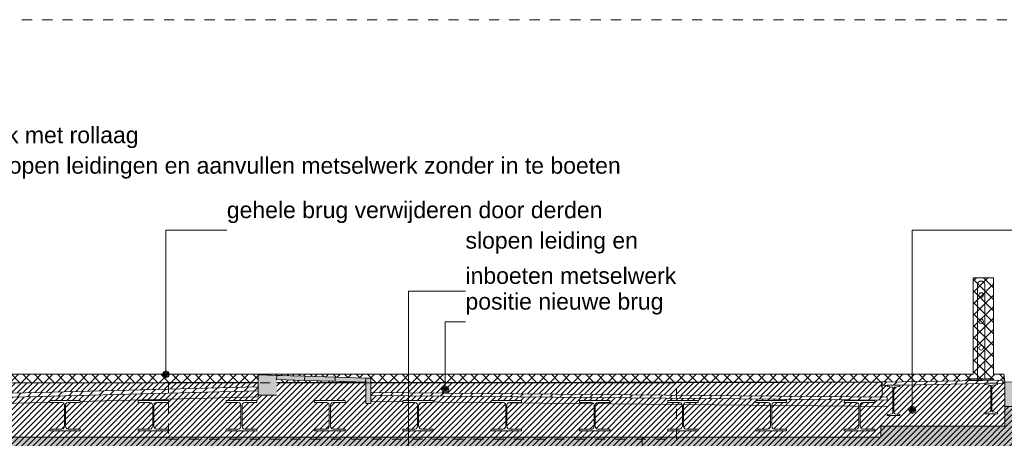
# Model space of a CAD drawing. Extents: x -251883 to 250656, y 0 to 909157.
# Tile 46 of 70: x -2272 to 7424, y 547610 to 551729. Entities that reach past the tile are written whole.
import ezdxf

# ---------------------------------------------------------------- set-up
doc = ezdxf.new("R2010")
doc.units = 0
doc.header["$MEASUREMENT"] = 0
doc.linetypes.add('DASHED', pattern=[200, 100, -100])
doc.layers.add('A-0070-SYMBOOL', color=8, linetype='Continuous')
doc.layers.add('A-0250-PROFIEL', color=1, linetype='Continuous')
pattern_1 = [(225, (0, 0), (49.497475, -49.497475), [])]

# ---------------------------------------------------------------- blocks, each defined once
blk = doc.blocks.new('M-MAATREGELEN_467')
at = {"linetype": 'Continuous', "lineweight": 5}
h = blk.add_hatch(dxfattribs=at)
h.set_pattern_fill('@AV103', color=213, style=0, pattern_type=0)
h.set_pattern_definition([(135, (0, 0), (-56.568542, -56.568542), []), (45, (0, 0), (-56.568542, 56.568542), [])])
h.paths.add_polyline_path([(158000, -31683.3), (158000, -31600), (158200, -31600), (158200, -30650), (158350, -30650), (158350, -31600), (170100, -31600), (170100, -30650), (170300, -30650), (170300, -31600), (170400, -31600), (170412.3, -31672.9)], flags=0)
h = blk.add_hatch(dxfattribs=at)
h.set_pattern_fill('@AV106', color=231, style=0, pattern_type=0)
h.set_pattern_definition([(45, (0, 0), (-28.284271, 28.284271), [])])
h.paths.add_polyline_path([(157523.8, -32466.2), (166840, -32466.2), (166840, -32715), (167600, -32715), (167600, -32466.2), (171064.6, -32466.2), (171064.6, -32286.8), (170850, -32286.8), (170852.7, -31916.6), (170412.3, -31916.6), (170412.3, -31672.9), (167176.6, -31683.3), (162176.6, -31683.3), (157392.9, -31683.3), (157405.7, -31860.8), (157498.2, -31901.1)], flags=0)
for points in [[(166840, -32466.2), (159102, -32466.2), (159102, -32403.9), (157550.8, -32403.9), (157528.2, -31871.1), (157435.7, -31830.8), (157422.9, -31682), (158032, -31686.7), (158032, -32060), (159217.3, -32060), (159217.3, -32220), (166840, -32220)], [(171327.7, -32414.7), (170412.3, -32466.2), (167280, -32466.2), (166930, -32500), (166840, -32560), (166840, -32220), (168328.1, -32220), (169190, -32220), (169190, -32110), (170412.3, -32110), (170412.3, -31672.9), (171316.8, -31694.3)]]:
    blk.add_hatch(color=254, dxfattribs=at).paths.add_polyline_path(points, flags=0)
at = {"color": 7, "linetype": 'DASHED', "lineweight": 0}
blk.add_lwpolyline([(135731.7, -39011), (135731.7, -28111), (190231.7, -28111), (190231.7, -39011)], close=True, dxfattribs=at)
at = {"color": 8, "linetype": 'Continuous', "lineweight": 5}
for points in [[(158000, -31683.3), (158000, -31600), (158200, -31600), (158200, -30650), (158350, -30650), (158350, -31600), (170100, -31600), (170100, -30650), (170300, -30650), (170300, -31600), (170400, -31600), (170412.3, -31672.9)], [(157523.8, -32466.2), (166840, -32466.2), (166840, -32715), (167600, -32715), (167600, -32466.2), (171064.6, -32466.2), (171064.6, -32286.8), (170850, -32286.8), (170852.7, -31916.6), (170412.3, -31916.6), (170412.3, -31672.9), (167176.6, -31683.3), (167176.6, -31683.3), (162176.6, -31683.3), (162176.6, -31683.3), (157392.9, -31683.3), (157405.7, -31860.8), (157498.2, -31901.1)], [(170300.8, -31646.4), (170055.8, -31646.4), (170055.8, -31656.4), (170300.8, -31656.4)]]:
    blk.add_lwpolyline(points, close=True, dxfattribs=at)
for points in [[(164166.8, -31633.9), (164117.3, -31637.5), (163057.9, -31606.8)], [(163057.9, -31606.8), (163057.9, -31822.4)], [(158032, -31686.7), (158032, -32060), (159217.3, -32060), (159217.3, -32220), (166840, -32220)], [(164117.3, -31637.5), (164117.3, -31753.1)], [(164166.8, -31633.9), (164166.8, -31749.5)], [(170412.3, -31672.9), (170412.3, -32110), (169190, -32110), (169190, -32220), (166840, -32220)], [(163057.9, -31822.4), (159284, -31920)]]:
    blk.add_lwpolyline(points, dxfattribs=at)
at = {"color": 254, "linetype": 'Continuous', "lineweight": 5}
for points in [[(166840, -32220), (159217.3, -32220), (159217.3, -32060), (158032, -32060), (158032, -31686.7), (157422.9, -31682), (157435.7, -31830.8), (157528.2, -31871.1), (157550.8, -32403.9), (159102, -32403.9), (159102, -32466.2), (166840, -32466.2)], [(171327.7, -32414.7), (170412.3, -32466.2), (167280, -32466.2), (166930, -32500), (166840, -32560), (166840, -32220), (168328.1, -32220), (169190, -32220), (169190, -32110), (170412.3, -32110), (170412.3, -31672.9), (171316.8, -31694.3)]]:
    blk.add_lwpolyline(points, close=True, dxfattribs=at)
at = {"layer": 'A-0070-SYMBOOL', "color": 8, "linetype": 'Continuous', "lineweight": 5}
blk.add_lwpolyline([(162150, -31600), (162150, -30182.7), (162750, -30182.7)], dxfattribs=at)
for points in [[(162185, -31600), (162174.7, -31624.7), (162150, -31635), (162125.2, -31624.7), (162115, -31600), (162125.2, -31575.3), (162150, -31565), (162174.7, -31575.3)], [(162175, -31600), (162167.7, -31617.7), (162150, -31625), (162132.3, -31617.7), (162125, -31600), (162132.3, -31582.3), (162150, -31575), (162167.7, -31582.3)], [(162165, -31600), (162160.6, -31610.6), (162150, -31615), (162139.4, -31610.6), (162135, -31600), (162139.4, -31589.4), (162150, -31585), (162160.6, -31589.4)], [(162155, -31600), (162153.5, -31603.5), (162150, -31605), (162146.5, -31603.5), (162145, -31600), (162146.5, -31596.5), (162150, -31595), (162153.5, -31596.5)], [(169535, -31950), (169524.7, -31974.7), (169500, -31985), (169475.2, -31974.7), (169465, -31950), (169475.2, -31925.3), (169500, -31915), (169524.7, -31925.3)], [(169525, -31950), (169517.7, -31967.7), (169500, -31975), (169482.3, -31967.7), (169475, -31950), (169482.3, -31932.3), (169500, -31925), (169517.7, -31932.3)], [(169515, -31950), (169510.6, -31960.6), (169500, -31965), (169489.4, -31960.6), (169485, -31950), (169489.4, -31939.4), (169500, -31935), (169510.6, -31939.4)], [(169505, -31950), (169503.5, -31953.5), (169500, -31955), (169496.5, -31953.5), (169495, -31950), (169496.5, -31946.5), (169500, -31945), (169503.5, -31946.5)]]:
    blk.add_lwpolyline(points, close=True, dxfattribs=at)
at = {"layer": 'A-0070-SYMBOOL', "color": 7, "linetype": 'Continuous', "char_height": 162, "attachment_point": 7, "line_spacing_factor": 0.933333}
for s, insert in [('{\\fArial|b0|i0|c12|p0;nieuw metselwerk met rollaag}', (158900, -29374.9)), ('{\\fArial|b0|i0|c12|p0;slopen leidingen en aanvullen metselwerk zonder in te boeten}', (160439.2, -29674.9)), ('{\\fArial|b0|i0|c12|p0;gehele brug verwijderen door derden}', (162750, -30112.7)), ('{\\fArial|b0|i0|c12|p0;slopen leiding en }', (165100, -30412.7)), ('{\\fArial|b0|i0|c12|p0;inboeten metselwerk}', (165100, -30712.7)), ('{\\fArial|b0|i0|c12|p0;positie nieuwe brug}', (165100, -31012.7))]:
    blk.add_mtext(s, dxfattribs=dict(at, insert=insert))
at = {"linetype": 'Continuous'}
blk.add_wipeout([(163240.1, -31806.8), (163057.9, -31806.8), (163057.9, -31606.8), (163240.1, -31612.1)], dxfattribs=at)
for points in [[(170178.3, -30797.4), (170186.9, -30799.1), (170194.2, -30803.9), (170199.1, -30811.2), (170200.8, -30819.9), (170199.1, -30828.5), (170194.2, -30835.8), (170186.9, -30840.6), (170178.3, -30842.4), (170169.7, -30840.6), (170162.4, -30835.8), (170157.5, -30828.5), (170155.8, -30819.9), (170157.5, -30811.2), (170162.4, -30803.9), (170169.7, -30799.1), (170178.3, -30797.4), (170178.3, -30797.4), (170169.7, -30799.1), (170162.4, -30803.9), (170157.5, -30811.2), (170155.8, -30819.9), (170157.5, -30828.5), (170162.4, -30835.8), (170169.7, -30840.6), (170178.3, -30842.4), (170186.9, -30840.6), (170194.2, -30835.8), (170199.1, -30828.5), (170200.8, -30819.9), (170199.1, -30811.2), (170194.2, -30803.9), (170186.9, -30799.1)], [(170178.3, -31057.4), (170186.9, -31059.1), (170194.2, -31063.9), (170199.1, -31071.2), (170200.8, -31079.9), (170199.1, -31088.5), (170194.2, -31095.8), (170186.9, -31100.6), (170178.3, -31102.4), (170169.7, -31100.6), (170162.4, -31095.8), (170157.5, -31088.5), (170155.8, -31079.9), (170157.5, -31071.2), (170162.4, -31063.9), (170169.7, -31059.1), (170178.3, -31057.4), (170178.3, -31057.4), (170169.7, -31059.1), (170162.4, -31063.9), (170157.5, -31071.2), (170155.8, -31079.9), (170157.5, -31088.5), (170162.4, -31095.8), (170169.7, -31100.6), (170178.3, -31102.4), (170186.9, -31100.6), (170194.2, -31095.8), (170199.1, -31088.5), (170200.8, -31079.9), (170199.1, -31071.2), (170194.2, -31063.9), (170186.9, -31059.1)], [(170178.3, -31317.4), (170186.9, -31319.1), (170194.2, -31323.9), (170199.1, -31331.2), (170200.8, -31339.9), (170199.1, -31348.5), (170194.2, -31355.8), (170186.9, -31360.6), (170178.3, -31362.4), (170169.7, -31360.6), (170162.4, -31355.8), (170157.5, -31348.5), (170155.8, -31339.9), (170157.5, -31331.2), (170162.4, -31323.9), (170169.7, -31319.1), (170178.3, -31317.4), (170178.3, -31317.4), (170169.7, -31319.1), (170162.4, -31323.9), (170157.5, -31331.2), (170155.8, -31339.9), (170157.5, -31348.5), (170162.4, -31355.8), (170169.7, -31360.6), (170178.3, -31362.4), (170186.9, -31360.6), (170194.2, -31355.8), (170199.1, -31348.5), (170200.8, -31339.9), (170199.1, -31331.2), (170194.2, -31323.9), (170186.9, -31319.1)], [(163614, -31857.9), (163914, -31857.9), (163914, -31876.9), (163796.5, -31876.9), (163783, -31880.5), (163773.1, -31890.4), (163769.5, -31903.9), (163769.5, -32111.9), (163773.1, -32125.4), (163783, -32135.3), (163796.5, -32138.9), (163914, -32138.9), (163914, -32157.9), (163614, -32157.9), (163614, -32138.9), (163731.5, -32138.9), (163745, -32135.3), (163754.9, -32125.4), (163758.5, -32111.9), (163758.5, -31903.9), (163754.9, -31890.4), (163745, -31880.5), (163731.5, -31876.9), (163614, -31876.9)]]:
    blk.add_wipeout(points, dxfattribs=at).dxf.layer = 'A-0250-PROFIEL'
at = {"linetype": 'Continuous', "lineweight": 5}
blk.add_hatch(color=8, dxfattribs=at).paths.add_polyline_path([(163240.1, -31806.8), (163057.9, -31806.8), (163057.9, -31606.8), (163240.1, -31612.1)], flags=0)
blk.add_hatch(color=8, dxfattribs=at).paths.add_polyline_path([(163240.1, -31806.8), (163057.9, -31806.8), (163057.9, -31606.8), (163240.1, -31612.1)], flags=0)
at = {"color": 8, "linetype": 'Continuous', "lineweight": 5}
blk.add_lwpolyline([(170213.3, -31646.4), (170213.3, -30717.4, 1), (170143.3, -30717.4), (170143.3, -31646.4)], format="xyb", dxfattribs=at)
at = {"color": 251, "linetype": 'Continuous', "lineweight": 5}
blk.add_lwpolyline([(163240.1, -31612.1), (163057.9, -31606.8), (163057.9, -31806.8), (163240.1, -31806.8)], dxfattribs=at)
at = {"layer": 'A-0250-PROFIEL', "color": 251, "linetype": 'Continuous', "lineweight": 5}
for points in [[(170178.3, -30797.4, 1), (170178.3, -30842.4, 1), (170178.3, -30797.4), (170178.3, -30797.4, 1), (170178.3, -30842.4, 1), (170178.3, -30797.4)], [(170178.3, -30797.4, 1), (170178.3, -30842.4, 1), (170178.3, -30797.4), (170178.3, -30797.4, 1), (170178.3, -30842.4, 1), (170178.3, -30797.4)], [(170178.3, -31057.4, 1), (170178.3, -31102.4, 1), (170178.3, -31057.4), (170178.3, -31057.4, 1), (170178.3, -31102.4, 1), (170178.3, -31057.4)], [(170178.3, -31057.4, 1), (170178.3, -31102.4, 1), (170178.3, -31057.4), (170178.3, -31057.4, 1), (170178.3, -31102.4, 1), (170178.3, -31057.4)], [(170178.3, -31317.4, 1), (170178.3, -31362.4, 1), (170178.3, -31317.4), (170178.3, -31317.4, 1), (170178.3, -31362.4, 1), (170178.3, -31317.4)], [(170178.3, -31317.4, 1), (170178.3, -31362.4, 1), (170178.3, -31317.4), (170178.3, -31317.4, 1), (170178.3, -31362.4, 1), (170178.3, -31317.4)]]:
    blk.add_lwpolyline(points, format="xyb", close=True, dxfattribs=at)
for points in [[(170178.3, -30797.4), (170178.3, -30797.4), (170178.3, -30797.4), (170178.3, -30797.4)], [(170178.3, -30797.4), (170178.3, -30797.4), (170178.3, -30797.4), (170178.3, -30797.4)], [(170178.3, -31057.4), (170178.3, -31057.4), (170178.3, -31057.4), (170178.3, -31057.4)], [(170178.3, -31057.4), (170178.3, -31057.4), (170178.3, -31057.4), (170178.3, -31057.4)], [(170178.3, -31317.4), (170178.3, -31317.4), (170178.3, -31317.4), (170178.3, -31317.4)], [(170178.3, -31317.4), (170178.3, -31317.4), (170178.3, -31317.4), (170178.3, -31317.4)], [(163614, -31857.9), (163914, -31857.9), (163914, -31876.9), (163796.5, -31876.9), (163783, -31880.5), (163773.1, -31890.4), (163769.5, -31903.9), (163769.5, -32111.9), (163773.1, -32125.4), (163783, -32135.3), (163796.5, -32138.9), (163914, -32138.9), (163914, -32157.9), (163614, -32157.9), (163614, -32138.9), (163731.5, -32138.9), (163745, -32135.3), (163754.9, -32125.4), (163758.5, -32111.9), (163758.5, -31903.9), (163754.9, -31890.4), (163745, -31880.5), (163731.5, -31876.9), (163614, -31876.9)]]:
    blk.add_lwpolyline(points, close=True, dxfattribs=at)
at = {"linetype": 'Continuous'}
for points in [[(170390.8, -31686.4), (169201.8, -31709.2), (169201.8, -31679.2), (170390.8, -31656.4)], [(159237.3, -31861.8), (159237.3, -31821.8), (163057.9, -31722.4), (163057.9, -31762.4)]]:
    blk.add_wipeout(points, dxfattribs=at)
for points in [[(170390.8, -31686.4), (169201.8, -31709.2), (169201.8, -31679.2), (170390.8, -31656.4)], [(159237.3, -31861.8), (159237.3, -31821.8), (163057.9, -31722.4), (163057.9, -31762.4)]]:
    blk.add_wipeout(points, dxfattribs=at)
at = {"linetype": 'Continuous', "lineweight": 5}
h = blk.add_hatch(dxfattribs=at)
h.set_pattern_fill('^HT0-001', color=8, style=0, pattern_type=0)
h.set_pattern_definition(pattern_1)
h.paths.add_polyline_path([(170390.8, -31686.4), (169201.8, -31709.2), (169201.8, -31679.2), (170390.8, -31656.4)], flags=0)
h = blk.add_hatch(dxfattribs=at)
h.set_pattern_fill('^HT0-001', color=8, style=0, pattern_type=0)
h.set_pattern_definition(pattern_1)
h.paths.add_polyline_path([(159237.3, -31861.8), (159237.3, -31821.8), (163057.9, -31722.4), (163057.9, -31762.4)], flags=0)
at = {"linetype": 'Continuous'}
for points in [[(170390.8, -31686.4), (169201.8, -31709.2), (169201.8, -31679.2), (170390.8, -31656.4)], [(159237.3, -31861.8), (159237.3, -31821.8), (163057.9, -31722.4), (163057.9, -31762.4)]]:
    blk.add_wipeout(points, dxfattribs=at)
at = {"linetype": 'Continuous', "lineweight": 5}
h = blk.add_hatch(dxfattribs=at)
h.set_pattern_fill('^HT0-001', color=8, style=0, pattern_type=0)
h.set_pattern_definition(pattern_1)
h.paths.add_polyline_path([(170390.8, -31686.4), (169201.8, -31709.2), (169201.8, -31679.2), (170390.8, -31656.4)], flags=0)
h = blk.add_hatch(dxfattribs=at)
h.set_pattern_fill('^HT0-001', color=8, style=0, pattern_type=0)
h.set_pattern_definition(pattern_1)
h.paths.add_polyline_path([(159237.3, -31861.8), (159237.3, -31821.8), (163057.9, -31722.4), (163057.9, -31762.4)], flags=0)
at = {"color": 8, "linetype": 'Continuous', "lineweight": 5}
for points in [[(170390.8, -31686.4), (169201.8, -31709.2), (169201.8, -31679.2), (170390.8, -31656.4)], [(159237.3, -31861.8), (159237.3, -31821.8), (163057.9, -31722.4), (163057.9, -31762.4)]]:
    blk.add_lwpolyline(points, close=True, dxfattribs=at)
at = {"linetype": 'Continuous'}
for points in [[(170340.6, -31694.6), (170339.9, -31697.6), (170337.8, -31699.9), (170335, -31701.1), (170292.8, -31707), (170288, -31708.9), (170284.7, -31712.7), (170283.5, -31717.7), (170283.5, -31959.2), (170284.7, -31964.2), (170288, -31968.1), (170292.8, -31969.9), (170335, -31975.8), (170337.8, -31977), (170339.9, -31979.3), (170340.6, -31982.3), (170340.6, -31988.5), (170215.6, -31988.5), (170215.6, -31982.3), (170216.3, -31979.3), (170218.3, -31977), (170221.2, -31975.8), (170263.4, -31969.9), (170268.1, -31968.1), (170271.5, -31964.2), (170272.7, -31959.2), (170272.7, -31717.7), (170271.5, -31712.7), (170268.1, -31708.9), (170263.4, -31707), (170221.2, -31701.1), (170218.3, -31699.9), (170216.3, -31697.6), (170215.6, -31694.6), (170215.6, -31688.5), (170340.6, -31688.5)], [(169252, -31707), (169377, -31707), (169377, -31713.2), (169376.3, -31716.2), (169374.3, -31718.5), (169371.4, -31719.6), (169329.2, -31725.5), (169324.5, -31727.4), (169321.1, -31731.3), (169319.9, -31736.2), (169319.9, -31977.8), (169321.1, -31982.8), (169324.5, -31986.6), (169329.2, -31988.5), (169371.4, -31994.4), (169374.3, -31995.5), (169376.3, -31997.8), (169377, -32000.8), (169377, -32007), (169252, -32007), (169252, -32000.8), (169252.8, -31997.8), (169254.8, -31995.5), (169257.6, -31994.4), (169299.8, -31988.5), (169304.6, -31986.6), (169307.9, -31982.8), (169309.1, -31977.8), (169309.1, -31736.2), (169307.9, -31731.3), (169304.6, -31727.4), (169299.8, -31725.5), (169257.6, -31719.6), (169254.8, -31718.5), (169252.8, -31716.2), (169252, -31713.2)], [(161006, -31857.9), (161306, -31857.9), (161306, -31876.9), (161188.5, -31876.9), (161175, -31880.5), (161165.1, -31890.4), (161161.5, -31903.9), (161161.5, -32111.9), (161165.1, -32125.4), (161175, -32135.3), (161188.5, -32138.9), (161306, -32138.9), (161306, -32157.9), (161006, -32157.9), (161006, -32138.9), (161123.5, -32138.9), (161137, -32135.3), (161146.9, -32125.4), (161150.5, -32111.9), (161150.5, -31903.9), (161146.9, -31890.4), (161137, -31880.5), (161123.5, -31876.9), (161006, -31876.9)], [(161875.3, -31857.9), (162175.3, -31857.9), (162175.3, -31876.9), (162057.8, -31876.9), (162044.3, -31880.5), (162034.4, -31890.4), (162030.8, -31903.9), (162030.8, -32111.9), (162034.4, -32125.4), (162044.3, -32135.3), (162057.8, -32138.9), (162175.3, -32138.9), (162175.3, -32157.9), (161875.3, -32157.9), (161875.3, -32138.9), (161992.8, -32138.9), (162006.3, -32135.3), (162016.2, -32125.4), (162019.8, -32111.9), (162019.8, -31903.9), (162016.2, -31890.4), (162006.3, -31880.5), (161992.8, -31876.9), (161875.3, -31876.9)], [(162744.7, -31857.9), (163044.7, -31857.9), (163044.7, -31876.9), (162927.2, -31876.9), (162913.7, -31880.5), (162903.8, -31890.4), (162900.2, -31903.9), (162900.2, -32111.9), (162903.8, -32125.4), (162913.7, -32135.3), (162927.2, -32138.9), (163044.7, -32138.9), (163044.7, -32157.9), (162744.7, -32157.9), (162744.7, -32138.9), (162862.2, -32138.9), (162875.7, -32135.3), (162885.5, -32125.4), (162889.2, -32111.9), (162889.2, -31903.9), (162885.5, -31890.4), (162875.7, -31880.5), (162862.2, -31876.9), (162744.7, -31876.9)]]:
    blk.add_wipeout(points, dxfattribs=at).dxf.layer = 'A-0250-PROFIEL'
at = {"color": 11, "linetype": 'Continuous', "lineweight": 9}
blk.add_lwpolyline([(169242, -31674.2), (169196.8, -31674.2), (169196.8, -31719.2)], dxfattribs=at)
at = {"layer": 'A-0070-SYMBOOL', "color": 8, "linetype": 'Continuous', "lineweight": 5}
blk.add_lwpolyline([(169500, -31950), (169500, -30182.7), (171450, -30182.7)], dxfattribs=at)
at = {"layer": 'A-0250-PROFIEL', "color": 251, "linetype": 'Continuous', "lineweight": 5}
for points in [[(170340.6, -31688.5), (170215.6, -31688.5), (170215.6, -31694.6), (170216.3, -31697.6), (170218.3, -31699.9), (170221.2, -31701.1), (170263.4, -31707), (170268.1, -31708.9), (170271.5, -31712.7), (170272.7, -31717.7), (170272.7, -31959.2), (170271.5, -31964.2), (170268.1, -31968.1), (170263.4, -31969.9), (170221.2, -31975.8), (170218.3, -31977), (170216.3, -31979.3), (170215.6, -31982.3), (170215.6, -31988.5), (170340.6, -31988.5), (170340.6, -31982.3), (170339.9, -31979.3), (170337.8, -31977), (170335, -31975.8), (170292.8, -31969.9), (170288, -31968.1), (170284.7, -31964.2), (170283.5, -31959.2), (170283.5, -31717.7), (170284.7, -31712.7), (170288, -31708.9), (170292.8, -31707), (170335, -31701.1), (170337.8, -31699.9), (170339.9, -31697.6), (170340.6, -31694.6)], [(169252, -31707), (169377, -31707), (169377, -31713.2), (169376.3, -31716.2), (169374.3, -31718.5), (169371.4, -31719.6), (169329.2, -31725.5), (169324.5, -31727.4), (169321.1, -31731.3), (169319.9, -31736.2), (169319.9, -31977.8), (169321.1, -31982.8), (169324.5, -31986.6), (169329.2, -31988.5), (169371.4, -31994.4), (169374.3, -31995.5), (169376.3, -31997.8), (169377, -32000.8), (169377, -32007), (169252, -32007), (169252, -32000.8), (169252.8, -31997.8), (169254.8, -31995.5), (169257.6, -31994.4), (169299.8, -31988.5), (169304.6, -31986.6), (169307.9, -31982.8), (169309.1, -31977.8), (169309.1, -31736.2), (169307.9, -31731.3), (169304.6, -31727.4), (169299.8, -31725.5), (169257.6, -31719.6), (169254.8, -31718.5), (169252.8, -31716.2), (169252, -31713.2)], [(161006, -31857.9), (161306, -31857.9), (161306, -31876.9), (161188.5, -31876.9), (161175, -31880.5), (161165.1, -31890.4), (161161.5, -31903.9), (161161.5, -32111.9), (161165.1, -32125.4), (161175, -32135.3), (161188.5, -32138.9), (161306, -32138.9), (161306, -32157.9), (161006, -32157.9), (161006, -32138.9), (161123.5, -32138.9), (161137, -32135.3), (161146.9, -32125.4), (161150.5, -32111.9), (161150.5, -31903.9), (161146.9, -31890.4), (161137, -31880.5), (161123.5, -31876.9), (161006, -31876.9)], [(161875.3, -31857.9), (162175.3, -31857.9), (162175.3, -31876.9), (162057.8, -31876.9), (162044.3, -31880.5), (162034.4, -31890.4), (162030.8, -31903.9), (162030.8, -32111.9), (162034.4, -32125.4), (162044.3, -32135.3), (162057.8, -32138.9), (162175.3, -32138.9), (162175.3, -32157.9), (161875.3, -32157.9), (161875.3, -32138.9), (161992.8, -32138.9), (162006.3, -32135.3), (162016.2, -32125.4), (162019.8, -32111.9), (162019.8, -31903.9), (162016.2, -31890.4), (162006.3, -31880.5), (161992.8, -31876.9), (161875.3, -31876.9)], [(162744.7, -31857.9), (163044.7, -31857.9), (163044.7, -31876.9), (162927.2, -31876.9), (162913.7, -31880.5), (162903.8, -31890.4), (162900.2, -31903.9), (162900.2, -32111.9), (162903.8, -32125.4), (162913.7, -32135.3), (162927.2, -32138.9), (163044.7, -32138.9), (163044.7, -32157.9), (162744.7, -32157.9), (162744.7, -32138.9), (162862.2, -32138.9), (162875.7, -32135.3), (162885.5, -32125.4), (162889.2, -32111.9), (162889.2, -31903.9), (162885.5, -31890.4), (162875.7, -31880.5), (162862.2, -31876.9), (162744.7, -31876.9)]]:
    blk.add_lwpolyline(points, close=True, dxfattribs=at)
at = {"linetype": 'Continuous'}
blk.add_wipeout([(169251.8, -31825.7), (169251.4, -31855.7), (164166.4, -31808.1), (164166.8, -31778.1)], dxfattribs=at)
blk.add_wipeout([(169251.8, -31825.7), (169251.4, -31855.7), (164166.4, -31808.1), (164166.8, -31778.1)], dxfattribs=at)
at = {"linetype": 'Continuous', "lineweight": 5}
h = blk.add_hatch(dxfattribs=at)
h.set_pattern_fill('^HT0-001', color=8, style=0, pattern_type=0)
h.set_pattern_definition(pattern_1)
h.paths.add_polyline_path([(169251.8, -31825.7), (169251.4, -31855.7), (164166.4, -31808.1), (164166.8, -31778.1)], flags=0)
at = {"linetype": 'Continuous'}
blk.add_wipeout([(169251.8, -31825.7), (169251.4, -31855.7), (164166.4, -31808.1), (164166.8, -31778.1)], dxfattribs=at)
at = {"linetype": 'Continuous', "lineweight": 5}
h = blk.add_hatch(dxfattribs=at)
h.set_pattern_fill('^HT0-001', color=8, style=0, pattern_type=0)
h.set_pattern_definition(pattern_1)
h.paths.add_polyline_path([(169251.8, -31825.7), (169251.4, -31855.7), (164166.4, -31808.1), (164166.8, -31778.1)], flags=0)
at = {"color": 8, "linetype": 'Continuous', "lineweight": 5}
blk.add_lwpolyline([(169251.8, -31825.7), (169251.4, -31855.7), (164166.4, -31808.1), (164166.8, -31778.1)], close=True, dxfattribs=at)
blk.add_lwpolyline([(169201.8, -31709.2), (169201.8, -31825)], dxfattribs=at)
at = {"layer": 'A-0070-SYMBOOL', "color": 8, "linetype": 'Continuous', "lineweight": 5}
blk.add_lwpolyline([(164900, -31747.7), (164900, -31082.7), (165100, -31082.7)], dxfattribs=at)
for points in [[(164935, -31747.7), (164924.7, -31772.5), (164900, -31782.7), (164875.2, -31772.5), (164865, -31747.7), (164875.2, -31723), (164900, -31712.7), (164924.7, -31723)], [(164925, -31747.7), (164917.7, -31765.4), (164900, -31772.7), (164882.3, -31765.4), (164875, -31747.7), (164882.3, -31730), (164900, -31722.7), (164917.7, -31730)], [(164915, -31747.7), (164910.6, -31758.3), (164900, -31762.7), (164889.4, -31758.3), (164885, -31747.7), (164889.4, -31737.1), (164900, -31732.7), (164910.6, -31737.1)], [(164905, -31747.7), (164903.5, -31751.2), (164900, -31752.7), (164896.5, -31751.2), (164895, -31747.7), (164896.5, -31744.2), (164900, -31742.7), (164903.5, -31744.2)]]:
    blk.add_lwpolyline(points, close=True, dxfattribs=at)
at = {"linetype": 'Continuous'}
blk.add_wipeout([(164117.3, -31637.5), (164166.8, -31638.9), (164166.8, -31888.9), (164117.3, -31888.9)], dxfattribs=at)
blk.add_wipeout([(168830, -31857.9), (169130, -31857.9), (169130, -31876.9), (169012.5, -31876.9), (168999, -31880.5), (168989.1, -31890.4), (168985.5, -31903.9), (168985.5, -32111.9), (168989.1, -32125.4), (168999, -32135.3), (169012.5, -32138.9), (169130, -32138.9), (169130, -32157.9), (168830, -32157.9), (168830, -32138.9), (168947.5, -32138.9), (168961, -32135.3), (168970.9, -32125.4), (168974.5, -32111.9), (168974.5, -31903.9), (168970.9, -31890.4), (168961, -31880.5), (168947.5, -31876.9), (168830, -31876.9)], dxfattribs=at).dxf.layer = 'A-0250-PROFIEL'
at = {"linetype": 'Continuous', "lineweight": 5}
blk.add_hatch(color=8, dxfattribs=at).paths.add_polyline_path([(164117.3, -31637.5), (164166.8, -31638.9), (164166.8, -31888.9), (164117.3, -31888.9)], flags=0)
blk.add_hatch(color=8, dxfattribs=at).paths.add_polyline_path([(164117.3, -31637.5), (164166.8, -31638.9), (164166.8, -31888.9), (164117.3, -31888.9)], flags=0)
at = {"color": 251, "linetype": 'Continuous', "lineweight": 5}
blk.add_lwpolyline([(164117.3, -31637.5), (164166.8, -31638.9), (164166.8, -31888.9), (164117.3, -31888.9)], close=True, dxfattribs=at)
at = {"color": 8, "linetype": 'Continuous', "lineweight": 5}
blk.add_lwpolyline([(164165.9, -31868.1), (169250.8, -31915.7)], dxfattribs=at)
at = {"layer": 'A-0250-PROFIEL', "color": 251, "linetype": 'Continuous', "lineweight": 5}
blk.add_lwpolyline([(168830, -31857.9), (169130, -31857.9), (169130, -31876.9), (169012.5, -31876.9), (168999, -31880.5), (168989.1, -31890.4), (168985.5, -31903.9), (168985.5, -32111.9), (168989.1, -32125.4), (168999, -32135.3), (169012.5, -32138.9), (169130, -32138.9), (169130, -32157.9), (168830, -32157.9), (168830, -32138.9), (168947.5, -32138.9), (168961, -32135.3), (168970.9, -32125.4), (168974.5, -32111.9), (168974.5, -31903.9), (168970.9, -31890.4), (168961, -31880.5), (168947.5, -31876.9), (168830, -31876.9)], close=True, dxfattribs=at)
at = {"linetype": 'Continuous'}
blk.add_wipeout([(164116.1, -31677.5), (163816.2, -31668.8), (163817.4, -31628.8), (164117.3, -31637.5)], dxfattribs=at)
for points in [[(164483.3, -31857.9), (164783.3, -31857.9), (164783.3, -31876.9), (164665.8, -31876.9), (164652.3, -31880.5), (164642.4, -31890.4), (164638.8, -31903.9), (164638.8, -32111.9), (164642.4, -32125.4), (164652.3, -32135.3), (164665.8, -32138.9), (164783.3, -32138.9), (164783.3, -32157.9), (164483.3, -32157.9), (164483.3, -32138.9), (164600.8, -32138.9), (164614.3, -32135.3), (164624.2, -32125.4), (164627.8, -32111.9), (164627.8, -31903.9), (164624.2, -31890.4), (164614.3, -31880.5), (164600.8, -31876.9), (164483.3, -31876.9)], [(165352.7, -31857.9), (165652.7, -31857.9), (165652.7, -31876.9), (165535.2, -31876.9), (165521.7, -31880.5), (165511.8, -31890.4), (165508.2, -31903.9), (165508.2, -32111.9), (165511.8, -32125.4), (165521.7, -32135.3), (165535.2, -32138.9), (165652.7, -32138.9), (165652.7, -32157.9), (165352.7, -32157.9), (165352.7, -32138.9), (165470.2, -32138.9), (165483.7, -32135.3), (165493.5, -32125.4), (165497.2, -32111.9), (165497.2, -31903.9), (165493.5, -31890.4), (165483.7, -31880.5), (165470.2, -31876.9), (165352.7, -31876.9)], [(166222, -31857.9), (166522, -31857.9), (166522, -31876.9), (166404.5, -31876.9), (166391, -31880.5), (166381.1, -31890.4), (166377.5, -31903.9), (166377.5, -32111.9), (166381.1, -32125.4), (166391, -32135.3), (166404.5, -32138.9), (166522, -32138.9), (166522, -32157.9), (166222, -32157.9), (166222, -32138.9), (166339.5, -32138.9), (166353, -32135.3), (166362.8, -32125.4), (166366.5, -32111.9), (166366.5, -31903.9), (166362.8, -31890.4), (166353, -31880.5), (166339.5, -31876.9), (166222, -31876.9)], [(167091.3, -31857.9), (167391.3, -31857.9), (167391.3, -31876.9), (167273.8, -31876.9), (167260.3, -31880.5), (167250.4, -31890.4), (167246.8, -31903.9), (167246.8, -32111.9), (167250.4, -32125.4), (167260.3, -32135.3), (167273.8, -32138.9), (167391.3, -32138.9), (167391.3, -32157.9), (167091.3, -32157.9), (167091.3, -32138.9), (167208.8, -32138.9), (167222.3, -32135.3), (167232.2, -32125.4), (167235.8, -32111.9), (167235.8, -31903.9), (167232.2, -31890.4), (167222.3, -31880.5), (167208.8, -31876.9), (167091.3, -31876.9)], [(167960.6, -31857.9), (168260.6, -31857.9), (168260.6, -31876.9), (168143.1, -31876.9), (168129.6, -31880.5), (168119.8, -31890.4), (168116.1, -31903.9), (168116.1, -32111.9), (168119.8, -32125.4), (168129.6, -32135.3), (168143.1, -32138.9), (168260.6, -32138.9), (168260.6, -32157.9), (167960.6, -32157.9), (167960.6, -32138.9), (168078.1, -32138.9), (168091.6, -32135.3), (168101.5, -32125.4), (168105.1, -32111.9), (168105.1, -31903.9), (168101.5, -31890.4), (168091.6, -31880.5), (168078.1, -31876.9), (167960.6, -31876.9)]]:
    blk.add_wipeout(points, dxfattribs=at).dxf.layer = 'A-0250-PROFIEL'
at = {"linetype": 'Continuous', "lineweight": 5}
blk.add_hatch(color=8, dxfattribs=at).paths.add_polyline_path([(164116.1, -31677.5), (163816.2, -31668.8), (163817.4, -31628.8), (164117.3, -31637.5)], flags=0)
blk.add_hatch(color=8, dxfattribs=at).paths.add_polyline_path([(164116.1, -31677.5), (163816.2, -31668.8), (163817.4, -31628.8), (164117.3, -31637.5)], flags=0)
at = {"color": 251, "linetype": 'Continuous', "lineweight": 5}
blk.add_lwpolyline([(164116.1, -31677.5), (163816.2, -31668.8), (163817.4, -31628.8), (164117.3, -31637.5)], close=True, dxfattribs=at)
at = {"layer": 'A-0070-SYMBOOL', "color": 8, "linetype": 'Continuous', "lineweight": 5}
blk.add_lwpolyline([(164540, -32600), (164540, -30782.7), (165100, -30782.7)], dxfattribs=at)
at = {"layer": 'A-0250-PROFIEL', "color": 251, "linetype": 'Continuous', "lineweight": 5}
for points in [[(164483.3, -31857.9), (164783.3, -31857.9), (164783.3, -31876.9), (164665.8, -31876.9), (164652.3, -31880.5), (164642.4, -31890.4), (164638.8, -31903.9), (164638.8, -32111.9), (164642.4, -32125.4), (164652.3, -32135.3), (164665.8, -32138.9), (164783.3, -32138.9), (164783.3, -32157.9), (164483.3, -32157.9), (164483.3, -32138.9), (164600.8, -32138.9), (164614.3, -32135.3), (164624.2, -32125.4), (164627.8, -32111.9), (164627.8, -31903.9), (164624.2, -31890.4), (164614.3, -31880.5), (164600.8, -31876.9), (164483.3, -31876.9)], [(165352.7, -31857.9), (165652.7, -31857.9), (165652.7, -31876.9), (165535.2, -31876.9), (165521.7, -31880.5), (165511.8, -31890.4), (165508.2, -31903.9), (165508.2, -32111.9), (165511.8, -32125.4), (165521.7, -32135.3), (165535.2, -32138.9), (165652.7, -32138.9), (165652.7, -32157.9), (165352.7, -32157.9), (165352.7, -32138.9), (165470.2, -32138.9), (165483.7, -32135.3), (165493.5, -32125.4), (165497.2, -32111.9), (165497.2, -31903.9), (165493.5, -31890.4), (165483.7, -31880.5), (165470.2, -31876.9), (165352.7, -31876.9)], [(166222, -31857.9), (166522, -31857.9), (166522, -31876.9), (166404.5, -31876.9), (166391, -31880.5), (166381.1, -31890.4), (166377.5, -31903.9), (166377.5, -32111.9), (166381.1, -32125.4), (166391, -32135.3), (166404.5, -32138.9), (166522, -32138.9), (166522, -32157.9), (166222, -32157.9), (166222, -32138.9), (166339.5, -32138.9), (166353, -32135.3), (166362.8, -32125.4), (166366.5, -32111.9), (166366.5, -31903.9), (166362.8, -31890.4), (166353, -31880.5), (166339.5, -31876.9), (166222, -31876.9)], [(167091.3, -31857.9), (167391.3, -31857.9), (167391.3, -31876.9), (167273.8, -31876.9), (167260.3, -31880.5), (167250.4, -31890.4), (167246.8, -31903.9), (167246.8, -32111.9), (167250.4, -32125.4), (167260.3, -32135.3), (167273.8, -32138.9), (167391.3, -32138.9), (167391.3, -32157.9), (167091.3, -32157.9), (167091.3, -32138.9), (167208.8, -32138.9), (167222.3, -32135.3), (167232.2, -32125.4), (167235.8, -32111.9), (167235.8, -31903.9), (167232.2, -31890.4), (167222.3, -31880.5), (167208.8, -31876.9), (167091.3, -31876.9)], [(167960.6, -31857.9), (168260.6, -31857.9), (168260.6, -31876.9), (168143.1, -31876.9), (168129.6, -31880.5), (168119.8, -31890.4), (168116.1, -31903.9), (168116.1, -32111.9), (168119.8, -32125.4), (168129.6, -32135.3), (168143.1, -32138.9), (168260.6, -32138.9), (168260.6, -32157.9), (167960.6, -32157.9), (167960.6, -32138.9), (168078.1, -32138.9), (168091.6, -32135.3), (168101.5, -32125.4), (168105.1, -32111.9), (168105.1, -31903.9), (168101.5, -31890.4), (168091.6, -31880.5), (168078.1, -31876.9), (167960.6, -31876.9)]]:
    blk.add_lwpolyline(points, close=True, dxfattribs=at)
at = {"linetype": 'Continuous'}
blk.add_wipeout([(163816.2, -31668.8), (163516.4, -31660.1), (163517.5, -31620.1), (163817.4, -31628.8)], dxfattribs=at)
at = {"linetype": 'Continuous', "lineweight": 5}
blk.add_hatch(color=8, dxfattribs=at).paths.add_polyline_path([(163816.2, -31668.8), (163516.4, -31660.1), (163517.5, -31620.1), (163817.4, -31628.8)], flags=0)
blk.add_hatch(color=8, dxfattribs=at).paths.add_polyline_path([(163816.2, -31668.8), (163516.4, -31660.1), (163517.5, -31620.1), (163817.4, -31628.8)], flags=0)
at = {"color": 251, "linetype": 'Continuous', "lineweight": 5}
blk.add_lwpolyline([(163816.2, -31668.8), (163516.4, -31660.1), (163517.5, -31620.1), (163817.4, -31628.8)], close=True, dxfattribs=at)
at = {"linetype": 'Continuous'}
blk.add_wipeout([(163516.4, -31660.1), (163240.1, -31652.1), (163241.3, -31612.1), (163517.5, -31620.1)], dxfattribs=at)
at = {"linetype": 'Continuous', "lineweight": 5}
blk.add_hatch(color=8, dxfattribs=at).paths.add_polyline_path([(163516.4, -31660.1), (163240.1, -31652.1), (163241.3, -31612.1), (163517.5, -31620.1)], flags=0)
blk.add_hatch(color=8, dxfattribs=at).paths.add_polyline_path([(163516.4, -31660.1), (163240.1, -31652.1), (163241.3, -31612.1), (163517.5, -31620.1)], flags=0)
at = {"color": 11, "linetype": 'DASHED', "lineweight": 9}
blk.add_lwpolyline([(162176.6, -31683.3), (162176.6, -32239.9), (167176.6, -32239.9), (167176.6, -31683.3)], close=True, dxfattribs=at)
at = {"color": 251, "linetype": 'Continuous', "lineweight": 5}
blk.add_lwpolyline([(163516.4, -31660.1), (163240.1, -31652.1), (163241.3, -31612.1), (163517.5, -31620.1)], close=True, dxfattribs=at)

msp = doc.modelspace()

# ---------------------------------------------------------------- block references
msp.add_blockref('M-MAATREGELEN_467', (-162982, 579840))

doc.saveas('drawing.dxf')
